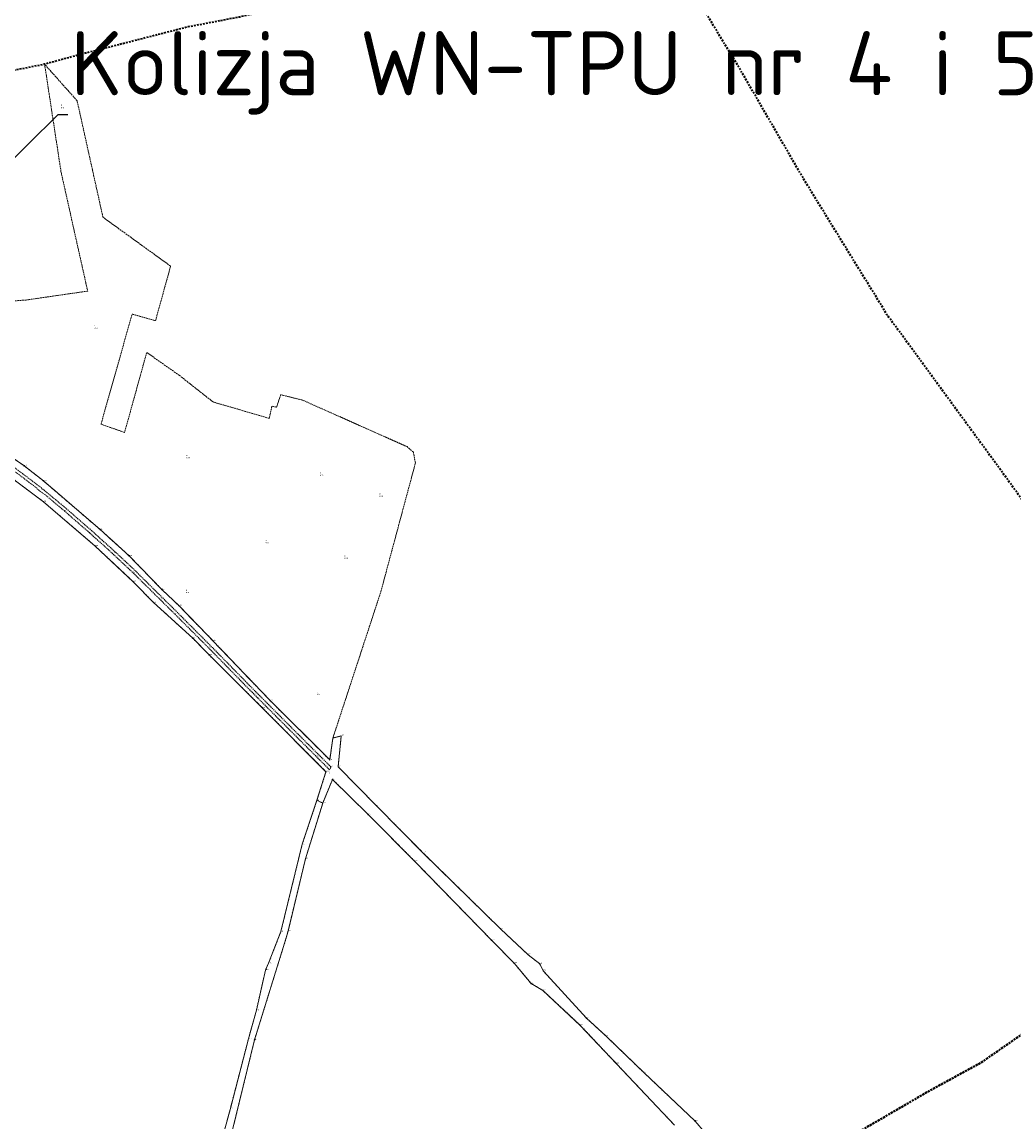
# Model space of a CAD drawing. Header units: metres. Extents: x 6524698 to 6533081, y 5883213 to 5896811.
# Tile 128 of 167: x 6527306 to 6528121, y 5893656 to 5894560. Entities that reach past the tile are written whole.
import ezdxf
from ezdxf import colors
from ezdxf.entities.mleader import LeaderData, LeaderLine
from ezdxf.enums import TextEntityAlignment as Align
from ezdxf.math import Vec2, Vec3

# ---------------------------------------------------------------- set-up
doc = ezdxf.new("R2010")
doc.units = ezdxf.units.M
doc.header["$MEASUREMENT"] = 0
for name, pattern in [('mapa zasadnicza$0$1.0_0.5', [1.5, 1, -0.5]), ('mapa zasadnicza$0$1.5_1.0', [2.5, 1.5, -1]), ('mapa zasadnicza$0$219-500', [0]), ('mapa zasadnicza$0$egkk-500', [2, 1.5, -0.5]), ('mapa zasadnicza$0$egug-500', [1, 0.5, -0.5])]:
    doc.linetypes.add(name, pattern=pattern)
doc.layers.get('0').update_dxf_attribs({"lineweight": 0})
for name, color, linetype in [('mapa zasadnicza$0$202-punkt graniczny', 7, 'Continuous'), ('mapa zasadnicza$0$202-punkt graniczny-Atr103', 7, 'Continuous'), ('mapa zasadnicza$0$203-punkt graniczny', 7, 'Continuous'), ('mapa zasadnicza$0$203-punkt graniczny-Atr103', 7, 'Continuous'), ('mapa zasadnicza$0$203-punkt graniczny-Atr104', 7, 'Continuous'), ('mapa zasadnicza$0$209-oznaczenie konturu klasyfikacyjnego', 7, 'Continuous'), ('mapa zasadnicza$0$210-oznaczenie konturu użytku gruntowego', 7, 'Continuous'), ('mapa zasadnicza$0$211-numer działki ewidencyjnej', 7, 'Continuous'), ('mapa zasadnicza$0$216-obręb ewidencyjny', 7, 'Continuous'), ('mapa zasadnicza$0$217-kontur klasyfikacyjny', 7, 'Continuous'), ('mapa zasadnicza$0$218-kontur użytku gruntowego', 7, 'Continuous'), ('mapa zasadnicza$0$219-działka ewidencyjna', 7, 'Continuous'), ('mapa zasadnicza$0$chodnik', 7, 'Continuous'), ('mapa zasadnicza$0$chodnik-Atr17', 7, 'Continuous'), ('mapa zasadnicza$0$pikieta sztuczna', 7, 'Continuous'), ('mapa zasadnicza$0$pikieta sztuczna-Atr2', 7, 'Continuous')]:
    doc.layers.add(name, color=color, linetype=linetype)
doc.styles.add('mapa zasadnicza$0$STANDARD', font='Working1250', dxfattribs={"width": 0.75})
doc.styles.get("Standard").update_dxf_attribs({"font": 'arial.ttf'})

# ---------------------------------------------------------------- blocks, each defined once
blk = doc.blocks.new('mapa zasadnicza$0$203')
at = {"linetype": 'Continuous', "lineweight": 0}
h = blk.add_hatch(color=0, dxfattribs=at)
edge = h.paths.add_edge_path()
edge.add_arc((0, 0), 0.045, 0, 360)
blk = doc.blocks.new('mapa zasadnicza$0$202')
at = {"color": 0, "linetype": 'Continuous', "lineweight": 0}
blk.add_circle((0, 0), 0.25, dxfattribs=at)
blk = doc.blocks.new('mapa zasadnicza$0$PW01')
at = {"linetype": 'Continuous', "lineweight": 13}
h = blk.add_hatch(color=0, dxfattribs=at)
edge = h.paths.add_edge_path()
edge.add_arc((0, 0), 0.045, 0, 360)

msp = doc.modelspace()

# ---------------------------------------------------------------- linework, layer by layer
at = {"layer": 'mapa zasadnicza$0$216-obręb ewidencyjny', "color": 7, "linetype": 'mapa zasadnicza$0$1.5_1.0', "lineweight": 35, "flags": 128}
for points in [[(6532173.44, 5894410.01), (6532146.43, 5894429.98), (6532121.94, 5894448.08), (6532080.02, 5894478.35), (6532068.86, 5894486.41), (6532021.73, 5894514.79), (6531992.6, 5894532.32), (6531947.82, 5894561.73), (6531920.42, 5894579.72), (6531901.27, 5894596.07), (6531894.35, 5894601.98), (6531821.26, 5894724.08), (6531814.31, 5894735.1), (6531811.23, 5894740.03), (6531780.22, 5894789.63), (6531767.74, 5894809.58), (6531750.79, 5894849.18), (6531748.39, 5894858.64), (6531740.52, 5894889.65), (6531722.79, 5894966.32), (6531701.22, 5895053.01), (6531686.07, 5895129.36), (6531669.12, 5895211.17), (6531624.01, 5895310.47), (6531614.29, 5895347), (6531603.94, 5895412.88), (6531598.73, 5895467.38), (6531564.77, 5895613.69), (6531556.6, 5895663.96), (6531552.51, 5895710.75), (6531539.6, 5895773.55), (6531544.35, 5895780.58), (6531544.16, 5895788.15), (6531507.25, 5895943.86), (6531499.19, 5895972.02), (6531486.51, 5896006.52), (6531466.15, 5896076.08), (6531454.43, 5896110.08), (6531431.22, 5896177.42), (6531430.43, 5896180.2), (6531424.28, 5896202.02), (6531414.58, 5896246.77), (6531402.85, 5896288.93), (6531394.99, 5896317.17), (6531392.26, 5896327.01), (6531376.91, 5896381.63), (6531368.27, 5896412.35), (6531367.02, 5896416.62), (6531318.81, 5896568.61), (6531272.76, 5896714.08), (6531217.21, 5896664.26), (6531190.62, 5896638.08), (6531186.78, 5896634.37), (6531127.14, 5896577.43), (6531100.18, 5896551.88), (6531086.51, 5896538.77), (6530989.57, 5896445.82), (6530931.52, 5896386.36), (6530883.06, 5896340.67), (6530877.3, 5896336.6), (6530873.73, 5896334.08), (6530858.65, 5896322.14), (6530767.28, 5896233.73), (6530678.44, 5896145.87), (6530572.05, 5896045.16), (6530563.1, 5896037.12), (6530451.04, 5895932.33), (6530385.68, 5895871.76), (6530354.37, 5895842.65), (6530280.46, 5895771.72), (6530232.76, 5895726.03), (6530226.82, 5895720.96), (6530177.71, 5895672.11), (6530155.08, 5895649.47), (6530136.64, 5895629.41), (6530101.12, 5895593.57), (6530084.35, 5895577.66), (6530025.14, 5895520.24), (6530019.45, 5895515.19), (6530011.77, 5895512.95), (6529995.37, 5895498.34), (6529944.65, 5895450.1), (6529883.96, 5895391.89), (6529874.86, 5895383.05), (6529856.89, 5895365.59), (6529806.63, 5895317.74), (6529777.32, 5895289.82), (6529767.93, 5895280.88), (6529727.8, 5895242.98), (6529716.4, 5895232.24), (6529611.75, 5895132.35), (6529602.11, 5895123.44), (6529564.79, 5895088.95), (6529442.18, 5894971.11), (6529348, 5894880.66), (6529341.6, 5894874.72), (6529205.1, 5894745.94), (6529095.11, 5894642.73), (6528985.24, 5894540.2), (6528979.86, 5894535.18), (6528950.63, 5894507.69), (6528940.33, 5894498.09), (6528899.89, 5894460.41), (6528759.38, 5894329.94), (6528671.55, 5894242.83), (6528626.12, 5894197.75), (6528570.28, 5894143.23), (6528564.23, 5894137.3), (6528527.75, 5894101.56), (6528446.8, 5894020.71), (6528384.19, 5893957.79), (6528337.7, 5893910.96), (6528325.94, 5893899.11), (6528292.63, 5893867.35), (6528263.34, 5893839.22), (6528235.37, 5893817.79), (6528212.45, 5893801.88), (6528192.4, 5893787.97), (6528160.44, 5893751.29), (6528093.51, 5893704.95), (6528051.1, 5893681.86), (6527962.24, 5893630.13), (6527966.7, 5893563.53), (6527967.45, 5893552.31), (6527970.73, 5893522.51), (6527970.79, 5893518.44), (6527968.55, 5893513.63), (6527972.36, 5893501.34), (6527994.3, 5893412.78), (6528008.56, 5893361.13), (6528024.92, 5893315.29), (6528047.55, 5893241.88), (6528061.74, 5893201.21), (6528080.19, 5893144.58), (6528103.06, 5893080.73), (6528114.87, 5893046.22), (6528118.84, 5893029.51), (6528166.45, 5892875.8), (6528171.14, 5892860.59), (6528192.07, 5892792.85), (6528202.22, 5892766.07), (6528211.23, 5892742.29), (6528214.23, 5892726.13), (6528216.98, 5892718.27), (6528217.45, 5892695.43), (6528253.12, 5892581.84), (6528274.02, 5892507.32), (6528276.69, 5892498.16), (6528296.22, 5892421.59), (6528299.61, 5892411.02), (6528334.62, 5892315.93), (6528349.09, 5892260.65), (6528377.11, 5892179.95), (6528394.78, 5892128.68), (6528440.31, 5891996.73), (6528446.42, 5891995.98), (6528618.95, 5892016.86), (6528665.82, 5892020.2), (6528743.5, 5892026.91), (6528810.71, 5892032.32), (6528929.03, 5892047.18), (6529084.54, 5892065.08), (6529137.05, 5892069.83), (6529163.27, 5892079.55), (6529183.63, 5892087.79), (6529198.7, 5892096.25), (6529272.43, 5892137.61), (6529299.93, 5892161.54), (6529302.53, 5892163.8), (6529315.87, 5892175.4), (6529326.47, 5892184.67), (6529341.14, 5892199.13), (6529440.16, 5892285.12), (6529457.93, 5892308.5), (6529472.77, 5892323.9), (6529519.91, 5892352.88), (6529537.94, 5892368.41), (6529543.85, 5892373.51), (6529606.4, 5892445.37), (6529658.73, 5892492.51), (6529670.09, 5892502.74), (6529686.63, 5892522.04), (6529732.12, 5892575.11), (6529757.09, 5892610.5), (6529779.62, 5892651.92), (6529797.52, 5892678.13), (6529839.46, 5892724.94), (6529870.95, 5892781.67), (6529898.89, 5892809.16), (6529922.19, 5892839.09), (6529934.43, 5892854.81), (6529953.15, 5892874.17), (6529965.1, 5892886.47), (6530012.8, 5892917.44), (6530031.5, 5892919.94), (6530070.88, 5892925.19), (6530098.14, 5892934.36), (6530109.36, 5892938.08), (6530135.18, 5892952.7), (6530167.6, 5892981.5), (6530232.92, 5893051.1), (6530259.88, 5893074.62), (6530286.3, 5893097.64), (6530336.76, 5893153.84), (6530364.12, 5893172.96), (6530403.79, 5893201.82), (6530436.38, 5893225.27), (6530494.74, 5893292.49), (6530545.01, 5893335.37), (6530557.68, 5893347.81), (6530648.56, 5893425.65), (6530689.83, 5893451.62), (6530733.98, 5893475.6), (6530772.07, 5893505.94), (6530852.43, 5893590.07), (6530857.49, 5893597.21), (6530891.97, 5893643.79), (6530917.57, 5893672.17), (6530950.23, 5893698.89), (6530954.1, 5893702.06), (6530977.54, 5893721.23), (6531019.6, 5893747.15), (6531141.96, 5893812.02), (6531213.08, 5893849.19), (6531238.4, 5893862.2), (6531260.04, 5893873.32), (6531289.74, 5893888.58), (6531296.49, 5893892.05), (6531306.22, 5893896.94), (6531368.93, 5893928.43), (6531397.54, 5893942.83), (6531414.17, 5893951.2), (6531423.14, 5893955.72), (6531453.45, 5893971.02), (6531561.58, 5894025.58), (6531627.85, 5894057.85), (6531656.74, 5894073.39), (6531720.57, 5894105.2), (6531769.98, 5894129.46), (6531780.94, 5894134.72), (6531821.73, 5894154.36), (6531826.18, 5894156.65), (6531827.33, 5894157.24), (6531894.03, 5894191.64), (6531897.66, 5894193.45), (6532059.55, 5894273.99), (6532168.75, 5894325.46), (6532285.62, 5894379.19), (6532256.72, 5894387.98), (6532237.4, 5894391.85), (6532209.71, 5894397.39)], [(6528080.19, 5893144.58), (6528061.74, 5893201.21), (6528047.55, 5893241.88), (6528024.92, 5893315.29), (6528008.56, 5893361.13), (6527994.3, 5893412.78), (6527972.36, 5893501.34), (6527968.55, 5893513.63), (6527970.79, 5893518.44), (6527970.73, 5893522.51), (6527967.45, 5893552.31), (6527966.7, 5893563.53), (6527962.24, 5893630.13), (6528051.1, 5893681.86), (6528093.51, 5893704.95), (6528160.44, 5893751.29), (6528192.4, 5893787.97), (6528212.45, 5893801.88), (6528235.37, 5893817.79), (6528263.34, 5893839.22), (6528292.63, 5893867.35), (6528325.94, 5893899.11), (6528322.17, 5893903.05), (6528250.73, 5893995.91), (6528184.31, 5894083.49), (6528144.78, 5894142.59), (6528140.26, 5894150.17), (6528112.08, 5894189.3), (6528016.98, 5894319.35), (6528001.44, 5894344.63), (6527975.61, 5894386.54), (6527948.25, 5894431.11), (6527919.91, 5894480.01), (6527892.39, 5894527.5), (6527882.42, 5894543.56), (6527855.65, 5894587.93), (6527823.65, 5894640.97), (6527805.93, 5894633.3), (6527750.7, 5894622.26), (6527703.08, 5894611.82), (6527660.79, 5894602.88), (6527644.2, 5894599.12), (6527623.22, 5894594.36), (6527546.55, 5894577.52), (6527485.04, 5894564.12), (6527442.59, 5894555.97), (6527376.5, 5894538.97), (6527356.91, 5894534.04), (6527324.89, 5894525.35), (6527242.36, 5894508.66), (6527235, 5894507.23), (6527228.04, 5894506.29), (6527159.89, 5894496.69), (6527053.58, 5894471.18), (6527004.75, 5894459.61), (6526977.15, 5894360.97), (6526895.2, 5894390.7), (6526886.54, 5894409.25), (6526848.25, 5894423.17), (6526790.81, 5894405.63), (6526783.96, 5894403.77), (6526751.66, 5894393.24), (6526675.52, 5894369.12), (6526524.19, 5894423.84), (6526526.13, 5894397.23), (6526528.98, 5894342.85), (6526531.21, 5894300.39), (6526524.41, 5894296.52), (6526520.88, 5894294.84), (6526433.18, 5894243.61), (6526409.32, 5894231.32), (6526314.07, 5894204.53), (6526268.73, 5894188.91), (6526258.95, 5894183.01), (6526232.67, 5894174.45), (6526048.77, 5894185.58), (6526028.42, 5894185.14), (6525944.02, 5894189.55), (6525880.8, 5894192.86), (6525865.46, 5894208.87), (6525815.37, 5894268.24), (6525725.76, 5894354.61), (6525677.43, 5894405.04), (6525642.47, 5894443.85), (6525631.75, 5894455.74), (6525621.46, 5894467.17), (6525618.11, 5894470.89), (6525610.84, 5894478.96), (6525545.06, 5894551.99), (6525537.2, 5894560.72), (6525460.52, 5894338.76), (6525456.21, 5894326.33), (6525450.16, 5894308.9), (6525445.22, 5894294.63), (6525423.21, 5894231.15), (6525415.4, 5894208.63), (6525399.64, 5894161.49), (6525369.98, 5894072.79), (6525342.34, 5893997.91), (6525337.4, 5893981.36), (6525266.58, 5893924.52), (6525217.93, 5893885.48), (6525120.08, 5893806.06), (6525080.21, 5893781.94), (6525034.62, 5893753.64), (6524956.86, 5893706.08), (6524954.17, 5893701.72), (6524952.33, 5893698.77), (6524951.12, 5893696.84), (6524924.06, 5893653.68), (6524922.11, 5893650.61), (6524908.03, 5893628.41), (6524885.99, 5893594.37), (6524823.72, 5893494.6), (6524818.62, 5893484.85), (6524776.38, 5893404.01), (6524760.03, 5893372.45), (6524743.69, 5893340.87), (6524727.34, 5893309.3), (6524725.32, 5893305.6), (6524701.12, 5893258.79), (6524698.5, 5893253.75), (6524741.55, 5893198.86), (6524787.16, 5893135.47), (6524797.48, 5893113.55), (6524827.59, 5893049.65), (6524848.15, 5892993.16), (6524885, 5892891.94), (6524886.71, 5892887.25), (6524900.94, 5892860.83), (6524938.01, 5892801.88), (6524942.47, 5892794.78), (6524958.2, 5892763.24), (6524982.49, 5892709.34), (6524989.65, 5892692.64), (6525021.29, 5892644.7), (6525047.57, 5892607.1), (6525072.42, 5892559.28), (6525080.98, 5892544.34), (6525104.23, 5892503.81), (6525105.73, 5892501.2), (6525124.09, 5892461.96), (6525158, 5892390.4), (6525163.69, 5892366.6), (6525187.74, 5892266.07), (6525200.42, 5892203.7), (6525210.27, 5892167.69), (6525235.54, 5892075.31), (6525239, 5892035.46), (6525241.84, 5892018.03), (6525246.18, 5891943.28), (6525246.02, 5891937.6), (6525245.65, 5891924.05), (6525244.65, 5891887.35), (6525244.88, 5891861.21), (6525245.32, 5891811.32), (6525234.24, 5891649.83), (6525224.07, 5891546.78), (6525208.12, 5891507.31), (6525193.48, 5891471.08), (6525186.45, 5891448.59), (6525184.14, 5891444.14), (6525180.5, 5891437.11), (6525176.64, 5891433.3), (6525163.56, 5891420.57), (6525150.33, 5891406.73), (6525149.34, 5891405.88), (6525147.46, 5891404.1), (6525146.26, 5891402.89), (6525142.82, 5891399.45), (6525132.06, 5891389.06), (6525128.35, 5891385.34), (6525124.8, 5891381.67), (6525121.13, 5891378.06), (6525095.65, 5891351.83), (6525053.05, 5891307.97), (6525038.88, 5891292.8), (6525015.99, 5891261.95), (6524996.02, 5891237.19), (6524958.43, 5891186.61), (6524908.74, 5891119.69), (6524979.34, 5891082.37), (6525035.16, 5891054.09), (6525074.44, 5891035.78), (6525140.68, 5891002.24), (6525158.27, 5890993.31), (6525169.95, 5890987.37), (6525189.03, 5890979.26), (6525225.79, 5890963.63), (6525241.68, 5890952.94), (6525280.63, 5890926.71), (6525286.23, 5890923.62), (6525353.13, 5890886.67), (6525387.9, 5890862.89), (6525416.13, 5890848.06), (6525465.51, 5890821.53), (6525489.55, 5890809.17), (6525532.35, 5890788.13), (6525593.44, 5890757.92), (6525656.38, 5890722.42), (6525712.1, 5890690.97), (6525744.09, 5890674.26), (6525753.93, 5890669.12), (6525811.57, 5890638.94), (6525889.01, 5890598.56), (6525902.26, 5890595.95), (6525968.12, 5890559.29), (6526048.15, 5890515.81), (6526148.09, 5890465.98), (6526205.96, 5890434.59), (6526262.38, 5890404.11), (6526332.75, 5890374.64), (6526425.41, 5890334.29), (6526595.63, 5890279.11), (6526573.45, 5890132.21), (6526575.25, 5890133.06), (6526592.18, 5890129.32), (6526722.43, 5890098.71), (6526728.64, 5890098.03), (6526735.76, 5890098.07), (6526740.34, 5890097.85), (6526742.25, 5890097.45), (6526749.57, 5890095.95), (6526757.09, 5890094.4), (6526758.07, 5890090.77), (6526792.43, 5890086.11), (6526812.21, 5890083.05), (6526890.35, 5890080.91), (6526909.87, 5890084.83), (6526952.34, 5890094.44), (6526971.01, 5890104.38), (6526981, 5890111.26), (6526988.84, 5890116.67), (6527008.52, 5890134.26), (6527045.63, 5890148.55), (6527057.31, 5890152.25), (6527077.89, 5890166.68), (6527165.07, 5890215.69), (6527220.83, 5890245.22), (6527241.28, 5890253.87), (6527273.45, 5890274.12), (6527288.1, 5890288.63), (6527313.38, 5890308.14), (6527321.27, 5890314.22), (6527338.23, 5890321.73), (6527355.64, 5890331.57), (6527391.42, 5890349.92), (6527454.67, 5890547.02), (6527509.07, 5890729.27), (6527517.65, 5890758.02), (6527651.09, 5891150.82), (6527705.03, 5891299.34), (6527759.25, 5891463.12), (6527785.51, 5891547.1), (6527787.58, 5891553.86), (6527801.61, 5891598.79), (6527846.82, 5891746.29), (6528014.33, 5891830.31), (6528198.8, 5891907.55), (6528440.31, 5891996.73), (6528394.78, 5892128.68), (6528377.11, 5892179.95), (6528349.09, 5892260.65), (6528334.62, 5892315.93), (6528299.61, 5892411.02), (6528296.22, 5892421.59), (6528276.69, 5892498.16), (6528274.02, 5892507.32), (6528253.12, 5892581.84), (6528217.45, 5892695.43), (6528216.98, 5892718.27), (6528214.23, 5892726.13), (6528211.23, 5892742.29), (6528202.22, 5892766.07), (6528192.07, 5892792.85), (6528171.14, 5892860.59), (6528166.45, 5892875.8), (6528118.84, 5893029.51), (6528114.87, 5893046.22), (6528103.06, 5893080.73)]]:
    msp.add_lwpolyline(points, close=True, dxfattribs=at)
at = {"layer": 'mapa zasadnicza$0$217-kontur klasyfikacyjny', "color": 92, "linetype": 'mapa zasadnicza$0$egkk-500', "lineweight": 18, "flags": 128}
for points in [[(6527351.59, 5894495.35), (6527324.89, 5894525.35)], [(6527324.89, 5894525.35), (6527338.34, 5894437.18)], [(6527372.81, 5894399.69), (6527351.59, 5894495.35)], [(6527338.34, 5894437.18), (6527360.26, 5894339)], [(6527428.38, 5894359.5), (6527372.81, 5894399.69)], [(6527415.99, 5894314.71), (6527428.38, 5894359.5)], [(6527360.26, 5894339), (6527309.75, 5894331.69)], [(6527309.75, 5894331.69), (6527268.66, 5894328.61)], [(6527371.21, 5894229.66), (6527396.73, 5894320.07)], [(6527396.73, 5894320.07), (6527415.99, 5894314.71)], [(6527408.76, 5894288.6), (6527390.59, 5894222.9)], [(6527435.74, 5894269.66), (6527408.76, 5894288.6)], [(6527463.22, 5894247.93), (6527435.74, 5894269.66)], [(6527518.8, 5894253.9), (6527515.37, 5894243.55)], [(6527536.98, 5894249.35), (6527518.8, 5894253.9)], [(6527509.32, 5894234.47), (6527463.22, 5894247.93)], [(6527511.63, 5894244.54), (6527509.32, 5894234.47)], [(6527515.37, 5894243.55), (6527511.63, 5894244.54)], [(6527542.45, 5894246.9), (6527536.98, 5894249.35)], [(6527583.21, 5894228.74), (6527542.45, 5894246.9)], [(6527390.59, 5894222.9), (6527371.21, 5894229.66)], [(6527622.52, 5894211.22), (6527583.21, 5894228.74)], [(6527278.7, 5894215.79), (6527308.11, 5894195.54)], [(6527627.77, 5894206.65), (6527622.52, 5894211.22)], [(6527629.42, 5894197.76), (6527627.77, 5894206.65)], [(6527616.46, 5894149.54), (6527629.42, 5894197.76)], [(6527308.11, 5894195.54), (6527323.9, 5894183.13)], [(6527323.9, 5894183.13), (6527370.58, 5894143.08)], [(6527601.01, 5894091.99), (6527616.46, 5894149.54)], [(6527370.58, 5894143.08), (6527394.36, 5894121.51)], [(6527394.36, 5894121.51), (6527421.18, 5894093.84)], [(6527421.18, 5894093.84), (6527435.04, 5894080.68)], [(6527561.65, 5893971.9), (6527601.01, 5894091.99)], [(6527435.04, 5894080.68), (6527459.14, 5894055.83)], [(6527459.14, 5894055.83), (6527462.89, 5894051.97)], [(6527462.89, 5894051.97), (6527510, 5894002.73)], [(6527510, 5894002.73), (6527559.02, 5893954.03)], [(6527559.02, 5893954.03), (6527561.65, 5893971.9)]]:
    msp.add_lwpolyline(points, dxfattribs=at)
at = {"layer": 'mapa zasadnicza$0$218-kontur użytku gruntowego', "color": 3, "linetype": 'mapa zasadnicza$0$egug-500', "lineweight": 18, "flags": 128}
for points in [[(6527351.59, 5894495.35), (6527324.89, 5894525.35)], [(6527324.89, 5894525.35), (6527338.34, 5894437.18)], [(6527372.81, 5894399.69), (6527351.59, 5894495.35)], [(6527338.34, 5894437.18), (6527360.26, 5894339)], [(6527428.38, 5894359.5), (6527372.81, 5894399.69)], [(6527415.99, 5894314.71), (6527428.38, 5894359.5)], [(6527360.26, 5894339), (6527309.75, 5894331.69)], [(6527309.75, 5894331.69), (6527268.66, 5894328.61)], [(6527371.21, 5894229.66), (6527396.73, 5894320.07)], [(6527396.73, 5894320.07), (6527415.99, 5894314.71)], [(6527408.76, 5894288.6), (6527390.59, 5894222.9)], [(6527435.74, 5894269.66), (6527408.76, 5894288.6)], [(6527463.22, 5894247.93), (6527435.74, 5894269.66)], [(6527518.8, 5894253.9), (6527515.37, 5894243.55)], [(6527536.98, 5894249.35), (6527518.8, 5894253.9)], [(6527509.32, 5894234.47), (6527463.22, 5894247.93)], [(6527511.63, 5894244.54), (6527509.32, 5894234.47)], [(6527515.37, 5894243.55), (6527511.63, 5894244.54)], [(6527542.45, 5894246.9), (6527536.98, 5894249.35)], [(6527583.21, 5894228.74), (6527542.45, 5894246.9)], [(6527390.59, 5894222.9), (6527371.21, 5894229.66)], [(6527622.52, 5894211.22), (6527583.21, 5894228.74)], [(6527278.7, 5894215.79), (6527308.11, 5894195.54)], [(6527627.77, 5894206.65), (6527622.52, 5894211.22)], [(6527629.42, 5894197.76), (6527627.77, 5894206.65)], [(6527275.48, 5894202.14), (6527323.87, 5894166.03)], [(6527616.46, 5894149.54), (6527629.42, 5894197.76)], [(6527308.11, 5894195.54), (6527323.9, 5894183.13)], [(6527323.9, 5894183.13), (6527370.58, 5894143.08)], [(6527323.87, 5894166.03), (6527366.39, 5894129.61)], [(6527601.01, 5894091.99), (6527616.46, 5894149.54)], [(6527370.58, 5894143.08), (6527394.36, 5894121.51)], [(6527366.39, 5894129.61), (6527397.68, 5894100.27)], [(6527394.36, 5894121.51), (6527421.18, 5894093.84)], [(6527397.68, 5894100.27), (6527414.45, 5894083.15)], [(6527421.18, 5894093.84), (6527435.04, 5894080.68)], [(6527561.65, 5893971.9), (6527601.01, 5894091.99)], [(6527414.45, 5894083.15), (6527424.64, 5894073.85)], [(6527435.04, 5894080.68), (6527459.14, 5894055.83)], [(6527424.64, 5894073.85), (6527446.63, 5894053.8)], [(6527446.63, 5894053.8), (6527460.04, 5894040.09)], [(6527459.14, 5894055.83), (6527462.89, 5894051.97)], [(6527462.89, 5894051.97), (6527510, 5894002.73)], [(6527460.04, 5894040.09), (6527503.96, 5893996.53)], [(6527510, 5894002.73), (6527559.02, 5893954.03)], [(6527503.96, 5893996.53), (6527555.98, 5893944.2)], [(6527559.02, 5893954.03), (6527561.65, 5893971.9)], [(6527568.55, 5893973.56), (6527561.65, 5893971.9)], [(6527565.92, 5893948.34), (6527568.55, 5893973.56)], [(6527597.48, 5893916.2), (6527565.92, 5893948.34)], [(6527555.98, 5893944.2), (6527548.56, 5893920.71)], [(6527553.3, 5893918.44), (6527561.36, 5893937.85)], [(6527561.36, 5893937.85), (6527590.65, 5893909.09)], [(6527548.56, 5893920.71), (6527536.48, 5893884.66)], [(6527539.12, 5893872.73), (6527553.3, 5893918.44)], [(6527553.3, 5893918.44), (6527548.56, 5893920.71)], [(6527590.65, 5893909.09), (6527629.02, 5893870.54)], [(6527635.86, 5893877.42), (6527597.48, 5893916.2)], [(6527536.48, 5893884.66), (6527530.43, 5893859.92)], [(6527533.08, 5893847.69), (6527539.12, 5893872.73)], [(6527699.5, 5893815), (6527635.86, 5893877.42)], [(6527629.02, 5893870.54), (6527692, 5893805.83)], [(6527530.43, 5893859.92), (6527518.95, 5893812.86)], [(6527524.8, 5893813.34), (6527533.08, 5893847.69)], [(6527518.95, 5893812.86), (6527508.79, 5893786.93)], [(6527523.34, 5893807.78), (6527524.8, 5893813.34)], [(6527722, 5893793.86), (6527699.5, 5893815)], [(6527497.33, 5893723.98), (6527523.34, 5893807.78)], [(6527692, 5893805.83), (6527710.39, 5893787.03)], [(6527731.5, 5893786.4), (6527722, 5893793.86)], [(6527508.79, 5893786.93), (6527506.29, 5893781.32)], [(6527710.39, 5893787.03), (6527724.4, 5893770.22)], [(6527734.34, 5893780.77), (6527731.5, 5893786.4)], [(6527506.29, 5893781.32), (6527498.79, 5893748.22)], [(6527769.96, 5893741.66), (6527734.34, 5893780.77)], [(6527724.4, 5893770.22), (6527734.19, 5893764.6)], [(6527734.19, 5893764.6), (6527750.01, 5893749.78)], [(6527498.79, 5893748.22), (6527497.7, 5893744.3)], [(6527750.01, 5893749.78), (6527764.86, 5893735.87)], [(6527497.7, 5893744.3), (6527492.3, 5893724.83)], [(6527785.74, 5893727.18), (6527769.96, 5893741.66)], [(6527764.86, 5893735.87), (6527794.61, 5893704.33)], [(6527492.3, 5893724.83), (6527477.43, 5893667.62)], [(6527480.97, 5893657.02), (6527497.33, 5893723.98)], [(6527816.94, 5893697.08), (6527785.74, 5893727.18)], [(6527794.61, 5893704.33), (6527842.19, 5893653.88)], [(6527859.09, 5893657.25), (6527816.94, 5893697.08)], [(6527477.43, 5893667.62), (6527460.14, 5893603.91)], [(6527479.88, 5893652.56), (6527480.97, 5893657.02)], [(6527867.15, 5893647.76), (6527859.09, 5893657.25)]]:
    msp.add_lwpolyline(points, dxfattribs=at)
at = {"layer": 'mapa zasadnicza$0$219-działka ewidencyjna', "color": 7, "linetype": 'mapa zasadnicza$0$219-500', "lineweight": 18, "flags": 128}
for points in [[(6527278.7, 5894215.79), (6527308.11, 5894195.54)], [(6527275.48, 5894202.14), (6527323.87, 5894166.03)], [(6527308.11, 5894195.54), (6527323.9, 5894183.13)], [(6527323.9, 5894183.13), (6527370.58, 5894143.08)], [(6527366.39, 5894129.61), (6527323.87, 5894166.03)], [(6527370.58, 5894143.08), (6527394.36, 5894121.51)], [(6527366.39, 5894129.61), (6527397.68, 5894100.27)], [(6527394.36, 5894121.51), (6527421.18, 5894093.84)], [(6527397.68, 5894100.27), (6527414.45, 5894083.15)], [(6527421.18, 5894093.84), (6527435.04, 5894080.68)], [(6527414.45, 5894083.15), (6527446.63, 5894053.8)], [(6527459.14, 5894055.83), (6527435.04, 5894080.68)], [(6527446.63, 5894053.8), (6527460.04, 5894040.09)], [(6527459.14, 5894055.83), (6527462.89, 5894051.97)], [(6527462.89, 5894051.97), (6527510, 5894002.73)], [(6527503.96, 5893996.53), (6527460.04, 5894040.09)], [(6527510, 5894002.73), (6527559.02, 5893954.03)], [(6527503.96, 5893996.53), (6527555.98, 5893944.2)], [(6527561.65, 5893971.9), (6527559.02, 5893954.03)], [(6527561.65, 5893971.9), (6527568.55, 5893973.56)], [(6527565.92, 5893948.34), (6527568.55, 5893973.56)], [(6527565.92, 5893948.34), (6527597.48, 5893916.2)], [(6527555.98, 5893944.2), (6527548.56, 5893920.71)], [(6527561.36, 5893937.85), (6527553.3, 5893918.44)], [(6527561.36, 5893937.85), (6527590.65, 5893909.09)], [(6527536.48, 5893884.66), (6527548.56, 5893920.71)], [(6527539.12, 5893872.73), (6527553.3, 5893918.44)], [(6527548.56, 5893920.71), (6527553.3, 5893918.44)], [(6527590.65, 5893909.09), (6527629.02, 5893870.54)], [(6527597.48, 5893916.2), (6527635.86, 5893877.42)], [(6527518.95, 5893812.86), (6527536.48, 5893884.66)], [(6527539.12, 5893872.73), (6527524.8, 5893813.34)], [(6527699.5, 5893815), (6527635.86, 5893877.42)], [(6527629.02, 5893870.54), (6527692, 5893805.83)], [(6527518.95, 5893812.86), (6527508.79, 5893786.93)], [(6527524.8, 5893813.34), (6527523.34, 5893807.78)], [(6527699.5, 5893815), (6527722, 5893793.86)], [(6527523.34, 5893807.78), (6527497.33, 5893723.98)], [(6527692, 5893805.83), (6527710.39, 5893787.03)], [(6527722, 5893793.86), (6527731.5, 5893786.4)], [(6527508.79, 5893786.93), (6527506.29, 5893781.32)], [(6527710.39, 5893787.03), (6527724.4, 5893770.22)], [(6527734.34, 5893780.77), (6527731.5, 5893786.4)], [(6527498.79, 5893748.22), (6527506.29, 5893781.32)], [(6527734.34, 5893780.77), (6527769.96, 5893741.66)], [(6527724.4, 5893770.22), (6527734.19, 5893764.6)], [(6527764.86, 5893735.87), (6527734.19, 5893764.6)], [(6527492.3, 5893724.83), (6527498.79, 5893748.22)], [(6527785.74, 5893727.18), (6527769.96, 5893741.66)], [(6527794.61, 5893704.33), (6527764.86, 5893735.87)], [(6527497.33, 5893723.98), (6527472.72, 5893623.23)], [(6527492.3, 5893724.83), (6527477.43, 5893667.62)], [(6527785.74, 5893727.18), (6527816.94, 5893697.08)], [(6527842.19, 5893653.88), (6527794.61, 5893704.33)], [(6527859.09, 5893657.25), (6527816.94, 5893697.08)], [(6527460.14, 5893603.91), (6527477.43, 5893667.62)], [(6527859.09, 5893657.25), (6527867.15, 5893647.76)]]:
    msp.add_lwpolyline(points, dxfattribs=at)
at = {"layer": 'mapa zasadnicza$0$chodnik', "color": 7, "linetype": 'mapa zasadnicza$0$1.0_0.5', "lineweight": 18, "flags": 128}
msp.add_lwpolyline([(6526818.12, 5894413.97), (6526844.55, 5894404.43), (6526884.78, 5894389.96), (6526924.85, 5894374.77), (6526966.21, 5894360.07), (6526998.48, 5894348.67), (6527019.58, 5894341.16), (6527044.6, 5894331.62), (6527073.97, 5894320.04), (6527094.36, 5894311.88), (6527117.47, 5894301.86), (6527142.84, 5894289.73), (6527167.62, 5894276.72), (6527195.33, 5894261.65), (6527219.01, 5894248.2), (6527230.7, 5894241.2), (6527238.27, 5894236.48), (6527259.86, 5894222.24), (6527282.04, 5894206.87), (6527303.2, 5894191.74), (6527321.93, 5894177.62), (6527342.75, 5894160.27), (6527362.82, 5894142.83), (6527382.06, 5894125.49), (6527398.41, 5894110.19), (6527432.03, 5894076.92), (6527462.75, 5894046.12), (6527495.53, 5894012.67), (6527509.48, 5893998.69), (6527529.08, 5893979.02), (6527560.24, 5893947.95), (6527558.94, 5893945.78), (6527527.19, 5893977.48), (6527493.45, 5894011.3), (6527460.92, 5894044.58), (6527430.76, 5894074.78), (6527396.47, 5894108.66), (6527380.26, 5894123.85), (6527360.93, 5894141.23), (6527340.72, 5894158.77), (6527325.07, 5894171.95), (6527324.24, 5894172.53), (6527323.43, 5894172.86), (6527319.04, 5894176.32), (6527318.42, 5894177.1), (6527317.73, 5894177.74), (6527301.61, 5894189.88), (6527280.53, 5894204.93), (6527258.26, 5894220.36), (6527236.97, 5894234.34), (6527236.06, 5894234.82), (6527235.31, 5894235.05), (6527229.66, 5894238.5), (6527228.93, 5894239.31), (6527228.16, 5894239.82), (6527217.64, 5894246.17), (6527193.23, 5894259.95), (6527165.73, 5894274.91), (6527141.2, 5894287.8), (6527116.15, 5894299.79), (6527093.41, 5894309.6), (6527072.41, 5894318.02), (6527043.08, 5894329.59), (6527018.43, 5894338.98), (6526997.53, 5894346.39), (6526973.03, 5894355.04), (6526965.43, 5894357.73), (6526924.29, 5894372.35), (6526883.67, 5894387.72), (6526843.29, 5894402.29), (6526814.22, 5894412.78)], close=True, dxfattribs=at)

# ---------------------------------------------------------------- block references
at = {"layer": 'mapa zasadnicza$0$202-punkt graniczny', "color": 7, "linetype": 'Continuous', "lineweight": 18}
for p in [(6527308.11, 5894195.54), (6527323.9, 5894183.13), (6527323.87, 5894166.03), (6527370.58, 5894143.08), (6527366.39, 5894129.61), (6527394.36, 5894121.51), (6527397.68, 5894100.27), (6527421.18, 5894093.84), (6527414.45, 5894083.15), (6527435.04, 5894080.68), (6527446.63, 5894053.8), (6527462.89, 5894051.97), (6527460.04, 5894040.09), (6527510, 5894002.73), (6527503.96, 5893996.53), (6527559.02, 5893954.03), (6527555.98, 5893944.2), (6527561.36, 5893937.85), (6527590.65, 5893909.09), (6527629.02, 5893870.54), (6527692, 5893805.83), (6527710.39, 5893787.03), (6527731.5, 5893786.4), (6527724.4, 5893770.22), (6527734.19, 5893764.6), (6527769.96, 5893741.66), (6527764.86, 5893735.87), (6527497.33, 5893723.98), (6527794.61, 5893704.33), (6527859.09, 5893657.25)]:
    msp.add_blockref('mapa zasadnicza$0$202', p, dxfattribs=at)
at = {"layer": 'mapa zasadnicza$0$203-punkt graniczny', "color": 7, "linetype": 'Continuous', "lineweight": 18}
for p in [(6527459.14, 5894055.83), (6527561.65, 5893971.9), (6527568.55, 5893973.56), (6527565.92, 5893948.34), (6527548.56, 5893920.71), (6527553.3, 5893918.44), (6527597.48, 5893916.2), (6527536.48, 5893884.66), (6527539.12, 5893872.73), (6527635.86, 5893877.42), (6527518.95, 5893812.86), (6527524.8, 5893813.34), (6527699.5, 5893815), (6527523.34, 5893807.78), (6527722, 5893793.86), (6527508.79, 5893786.93), (6527506.29, 5893781.32), (6527734.34, 5893780.77), (6527498.79, 5893748.22), (6527492.3, 5893724.83), (6527785.74, 5893727.18), (6527816.94, 5893697.08), (6527477.43, 5893667.62)]:
    msp.add_blockref('mapa zasadnicza$0$203', p, dxfattribs=at)
at = {"layer": 'mapa zasadnicza$0$pikieta sztuczna', "color": 7, "linetype": 'Continuous', "lineweight": 13}
for p in [(6527321.93, 5894177.62), (6527340.72, 5894158.77), (6527360.93, 5894141.23), (6527382.06, 5894125.49), (6527396.47, 5894108.66), (6527430.76, 5894074.78), (6527462.75, 5894046.12), (6527493.45, 5894011.29), (6527527.19, 5893977.48), (6527538.7, 5893965.99), (6527539.96, 5893968.17), (6527558.94, 5893945.79), (6527560.24, 5893947.95)]:
    msp.add_blockref('mapa zasadnicza$0$PW01', p, dxfattribs=at)

# ---------------------------------------------------------------- texts
at = {"layer": 'mapa zasadnicza$0$202-punkt graniczny-Atr103', "color": 7, "style": 'mapa zasadnicza$0$STANDARD', "width": 0.667}
for s, p in [('10690', (6527308.11, 5894195.54)), ('10692', (6527323.9, 5894183.13)), ('10691', (6527323.87, 5894166.03)), ('10693', (6527370.58, 5894143.08)), ('10643', (6527366.39, 5894129.61)), ('10694', (6527394.36, 5894121.51)), ('10652', (6527397.68, 5894100.27)), ('10695', (6527421.18, 5894093.84)), ('10654', (6527414.45, 5894083.15)), ('10696', (6527435.04, 5894080.68)), ('10657', (6527446.63, 5894053.8)), ('10697', (6527462.89, 5894051.97)), ('10659', (6527460.04, 5894040.09)), ('10698', (6527510, 5894002.73)), ('7767', (6527503.96, 5893996.53)), ('10700', (6527559.02, 5893954.03)), ('10699', (6527555.98, 5893944.2)), ('7746', (6527561.36, 5893937.85)), ('7747', (6527590.65, 5893909.09)), ('10703', (6527629.02, 5893870.54)), ('10704', (6527692, 5893805.83)), ('10705', (6527710.39, 5893787.03)), ('10706', (6527724.4, 5893770.22)), ('10710', (6527734.19, 5893764.6)), ('10707', (6527769.96, 5893741.66)), ('7757', (6527764.86, 5893735.87)), ('7466', (6527497.33, 5893723.98)), ('7756', (6527794.61, 5893704.33)), ('7438', (6527859.09, 5893657.25))]:
    msp.add_text(s, height=0.75, dxfattribs=at).set_placement(p)
msp.add_text('11234', height=0.75, dxfattribs=at).set_placement((6527731.5, 5893786.4), align=Align.BOTTOM_LEFT)
at = {"layer": 'mapa zasadnicza$0$203-punkt graniczny-Atr103', "color": 7, "style": 'mapa zasadnicza$0$STANDARD', "width": 0.667}
for s, p in [('11230', (6527568.55, 5893973.56)), ('11232', (6527635.86, 5893877.42))]:
    msp.add_text(s, height=0.75, dxfattribs=at).set_placement(p, align=Align.BOTTOM_LEFT)
for s, p in [('10701', (6527565.92, 5893948.34)), ('10850', (6527553.3, 5893918.44)), ('10702', (6527597.48, 5893916.2)), ('7749', (6527699.5, 5893815)), ('7750', (6527722, 5893793.86)), ('10853', (6527506.29, 5893781.32)), ('7751', (6527734.34, 5893780.77)), ('10852', (6527498.79, 5893748.22)), ('7754', (6527785.74, 5893727.18)), ('7755', (6527816.94, 5893697.08))]:
    msp.add_text(s, height=0.75, dxfattribs=at).set_placement(p)
at = {"layer": 'mapa zasadnicza$0$203-punkt graniczny-Atr104', "color": 7, "style": 'mapa zasadnicza$0$STANDARD', "width": 0.667}
for s, p in [('7745', (6527459.14, 5894055.83)), ('1432', (6527561.65, 5893971.9)), ('10849', (6527548.56, 5893920.71)), ('1670', (6527536.48, 5893884.66)), ('1671', (6527539.12, 5893872.73)), ('1669', (6527518.95, 5893812.86)), ('1672', (6527524.8, 5893813.34)), ('1673', (6527523.34, 5893807.78)), ('10098', (6527508.79, 5893786.93)), ('10092', (6527492.3, 5893724.83)), ('10851', (6527477.43, 5893667.62))]:
    msp.add_text(s, height=0.75, dxfattribs=at).set_placement(p)
at = {"layer": 'mapa zasadnicza$0$209-oznaczenie konturu klasyfikacyjnego', "color": 3, "linetype": 'Continuous', "lineweight": 18, "style": 'mapa zasadnicza$0$STANDARD', "width": 0.79}
for p in [(6527338.32, 5894490.16), (6527365.53, 5894309.08), (6527441.26, 5894202.55), (6527551.08, 5894188.29), (6527600.06, 5894170.99), (6527506.34, 5894132.78), (6527571.32, 5894120.05), (6527440.97, 5894091.89), (6527548.12, 5894008.33)]:
    msp.add_text('RIVb', height=1, dxfattribs=at).set_placement(p, align=Align.TOP_LEFT)
at = {"layer": 'mapa zasadnicza$0$210-oznaczenie konturu użytku gruntowego', "color": 3, "linetype": 'Continuous', "lineweight": 18, "style": 'mapa zasadnicza$0$STANDARD', "width": 0.79}
for s, p in [('R', (6527338.32, 5894491.06)), ('R', (6527365.53, 5894309.98)), ('R', (6527441.26, 5894203.45)), ('R', (6527551.08, 5894189.19)), ('R', (6527600.06, 5894171.89)), ('R', (6527506.34, 5894133.68)), ('R', (6527571.32, 5894120.95)), ('R', (6527440.97, 5894092.79)), ('R', (6527548.12, 5894009.23)), ('dr', (6527499.75, 5894004.86))]:
    msp.add_text(s, height=1, dxfattribs=at).set_placement(p)
at = {"layer": 'mapa zasadnicza$0$211-numer działki ewidencyjnej', "color": 7, "linetype": 'Continuous', "lineweight": 18, "style": 'mapa zasadnicza$0$STANDARD', "width": 0.79}
msp.add_text('222', height=1, dxfattribs=at).set_placement((6527496.21, 5894008.64), align=Align.TOP_LEFT)
at = {"layer": 'mapa zasadnicza$0$chodnik-Atr17', "color": 7, "style": 'mapa zasadnicza$0$STANDARD', "width": 0.667}
for rotation, p in [(315.316, (6527419.51, 5894087.27)), (318.033, (6527548.33, 5893957.51))]:
    msp.add_text('ch.mb.', height=0.75, rotation=rotation, dxfattribs=at).set_placement(p)
at = {"layer": 'mapa zasadnicza$0$pikieta sztuczna-Atr2', "color": 7, "style": 'mapa zasadnicza$0$STANDARD', "width": 0.667}
for s, rotation, p in [('89.37', 320.256, (6527321.78, 5894176.65)), ('89.29', 317.883, (6527341.06, 5894158.75)), ('89.19', 318.013, (6527361.16, 5894141.28)), ('89.16', 316.074, (6527381.82, 5894124.59)), ('89.09', 316.678, (6527396.84, 5894108.64)), ('89.07', 311.252, (6527431.19, 5894074.79)), ('89.15', 317.277, (6527459.97, 5894047.51)), ('89.26', 315.881, (6527493.61, 5894011.3)), ('89.28', 315.279, (6527527.35, 5893977.54))]:
    msp.add_text(s, height=0.75, rotation=rotation, dxfattribs=at).set_placement(p)
for s, rotation, p in [('89.23', 315.099, (6527539.39, 5893966.55)), ('89.20', 315.099, (6527540.01, 5893967.95)), ('89.43', 77.6, (6527560.4, 5893948.06)), ('89.40', 73.2, (6527558.34, 5893942.99))]:
    msp.add_text(s, height=0.75, rotation=rotation, dxfattribs=at).set_placement(p, align=Align.TOP_LEFT)

# ---------------------------------------------------------------- leaders
at = {"color": 5, "lineweight": 5}
ml = msp.add_multileader_mtext('Standard', dxfattribs=at)
ml.set_content('{\\fISOCPEUR|b0|i0|c238|p34;\\H1.051939x;\\C5;Kolizja WN-TPU nr 4 i 5}', color=256)
ml.set_leader_properties()
ml.build(insert=Vec2(0, 0))
ml.multileader.update_dxf_attribs({"has_text_frame": 1, "text_left_attachment_type": 4, "text_right_attachment_type": 4, "arrow_head_size": 15})
ctx = ml.context
ctx.base_point, ctx.char_height, ctx.arrow_head_size, ctx.plane_origin = Vec3(6527343.979, 5894484.087), 50, 15, Vec3(6528036.744, 5894068.096)
ctx.left_attachment, ctx.right_attachment = 4, 4
notes = []
notes.append((ctx, [(1, (1, 1, 0), (6527335.979, 5894484.087), (1, 0), 8, [(1, [(6527057.932, 5894209.684)], 0, [])])]))
ctx.mtext.insert, ctx.mtext.width, ctx.mtext.flow_direction = Vec3(6527345.979, 5894552.463), 812.82244, 5
for ctx, leaders in notes:
    for number, flags, end, landing, length, lines in leaders:
        leader = LeaderData()
        leader.index, (leader.has_last_leader_line, leader.has_dogleg_vector, leader.attachment_direction) = number, flags
        leader.last_leader_point, leader.dogleg_vector, leader.dogleg_length = Vec3(end), Vec3(landing), length
        for number, points, colour, breaks in lines:
            line = LeaderLine()
            line.index, line.vertices, line.color, line.breaks = number, Vec3.list(points), colors.encode_raw_color(colour), breaks
            leader.lines.append(line)
        ctx.leaders.append(leader)

doc.saveas('drawing.dxf')
